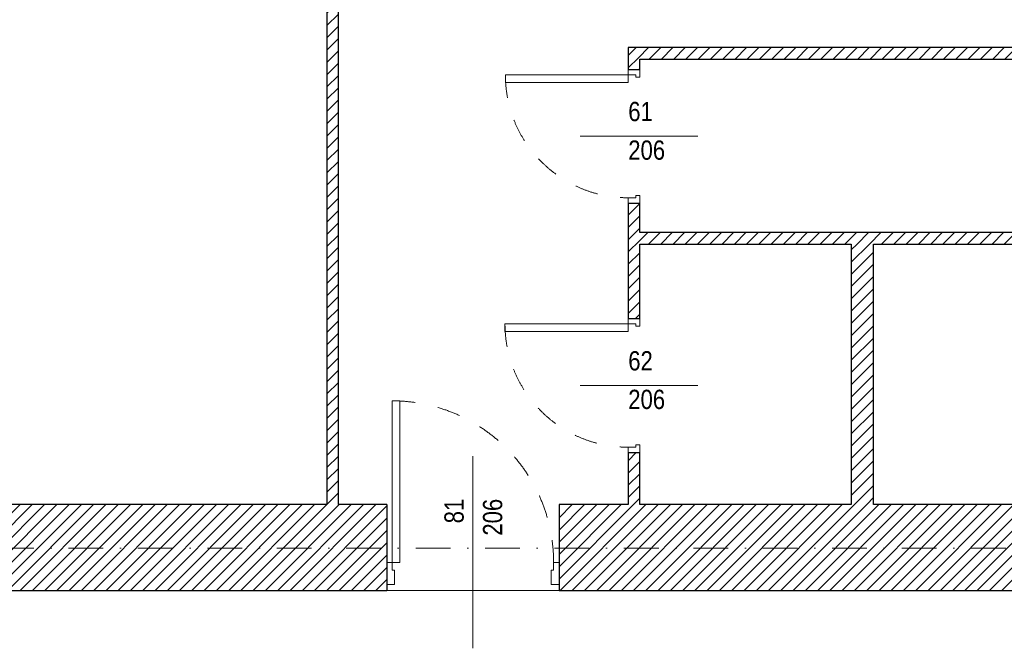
# Model space of a CAD drawing. Header units: millimetres. Extents: x 172139 to 266886, y 95607 to 138225.
# Tile 43 of 71: x 198902 to 204008, y 114854 to 118112. Entities that reach past the tile are written whole.
import ezdxf
from ezdxf.enums import TextEntityAlignment as Align

# ---------------------------------------------------------------- set-up
doc = ezdxf.new("R2010")
doc.units = ezdxf.units.MM
doc.header["$MEASUREMENT"] = 0
for name, pattern in [('Kropki i Kreski', [360, 180, -90, 0, -90]), ('Przerywana', [240, 120, -120]), ('Wipeout_Contour', [1000, 0, -1000])]:
    doc.linetypes.add(name, pattern=pattern)
for name, color, linetype in [('Drzwi ArchiCAD', 7, 'Continuous'), ('Konstrukcja - Siatki mod', 7, 'Continuous'), ('KR_INW', 7, 'Continuous'), ('NAPIS_SODON', 7, 'Continuous'), ('PRZEBUDOWA_POSTAWIENIA_OPISY', 7, 'Continuous'), ('Znaczniki drzwi ArchiCADa', 7, 'Continuous')]:
    doc.layers.add(name, color=color, linetype=linetype)
for name, color, linetype, lineweight in [('Drzwi ArchiCAD_Nr_pióra__1', 7, 'Continuous', 13), ('Drzwi ArchiCAD_Nr_pióra__27', 7, 'Continuous', 25), ('KR_INW_Nr_pióra__101', 252, 'Continuous', 5), ('KR_INW_Nr_pióra__27', 7, 'Continuous', 25), ('NAPIS_SODON_Nr_pióra__121', 255, 'Continuous', 0), ('Znaczniki drzwi ArchiCADa_Nr_pióra__7', 7, 'Continuous', 13)]:
    doc.layers.add(name, color=color, linetype=linetype, lineweight=lineweight)
for name, color, linetype, lineweight, true_color in [('Konstrukcja - Siatki mod_Nr_pióra__48', 7, 'Continuous', 15, 0xa80f02), ('PRZEBUDOWA_POSTAWIENIA_OPISY_Nr_pióra__4', 7, 'Continuous', 13, 0x029e21), ('Znaczniki drzwi ArchiCADa_Nr_pióra__20', 7, 'Continuous', 13, 0xb00000)]:
    doc.layers.add(name, color=color, linetype=linetype, lineweight=lineweight, true_color=true_color)
doc.styles.add('GENERATED_STYLE_1', font='ARIALN.TTF')
doc.dimstyles.new('GENERATED_STYLE__1', dxfattribs={"dimtxt": 100, "dimasz": 71.25, "dimexe": 0.18, "dimexo": 0, "dimgap": 0.09, "dimtad": 1, "dimdec": 0, "dimlfac": 0.1, "dimzin": 0, "dimdsep": 46, "dimtxsty": 'GENERATED_STYLE_1', "dimblk": 'ARROWHEAD_6', "dimblk1": 'ARROWHEAD_6', "dimblk2": 'ARROWHEAD_6', "dimcen": 0.09, "dimclrd": 256, "dimclre": 256, "dimclrt": 256, "dimadec": 1, "dimazin": 0, "dimtfac": 1, "dimtdec": 4, "dimtmove": 0, "dimatfit": 3, "dimfxl": 0, "dimtolj": 1, "dimtzin": 0, "dimarcsym": 0})
pattern_1 = [(45, (0, 0), (-31.819804, 31.819804), [])]

# ---------------------------------------------------------------- blocks, each defined once
blk = doc.blocks.new('Strop_2', base_point=(188316, 115154.1))
at = {"layer": 'NAPIS_SODON_Nr_pióra__121', "linetype": 'Continuous', "flags": 128}
blk.add_lwpolyline([(188316, 115154.1), (204667.3, 115154.1), (205241.5, 115154.1), (205242.2, 115154.1), (205242.2, 115394.1), (205241.5, 115154.1), (205174.5, 117823.2), (205315.4, 117824.8), (205315.4, 121145.6), (224463.2, 121145.6)], dxfattribs=at)
blk = doc.blocks.new('Drzwi 19_19')
at = {"layer": 'Drzwi ArchiCAD_Nr_pióra__1', "linetype": 'Continuous'}
for p, q in [((378.7, 0), (378.7, 837.4)), ((378.7, 837.4), (418.7, 837.4)), ((418.7, 837.4), (418.7, 0)), ((-418.7, 0), (-446.7, 0)), ((-446.7, 0), (-446.7, -115)), ((-418.7, -40), (-418.7, 0)), ((418.7, 0), (378.7, 0)), ((446.7, 0), (418.7, 0)), ((418.7, 0), (418.7, -40)), ((446.7, -115), (446.7, 0)), ((-406.7, -40), (-418.7, -40)), ((-406.7, -115), (-406.7, -40)), ((418.7, -40), (406.7, -40)), ((406.7, -40), (406.7, -115)), ((-446.7, -115), (-406.7, -115)), ((406.7, -115), (446.7, -115))]:
    blk.add_line(p, q, dxfattribs=at)
at = {"layer": 'Drzwi ArchiCAD_Nr_pióra__1', "linetype": 'Przerywana'}
blk.add_arc((418.7, 0), 837.4, 90, 180, dxfattribs=at)
at = {"layer": 'Drzwi ArchiCAD_Nr_pióra__27', "linetype": 'Continuous'}
for p, q in [((-446.7, 0), (-446.7, -115)), ((446.7, 0), (446.7, -115))]:
    blk.add_line(p, q, dxfattribs=at)
blk = doc.blocks.new('Znacznik Wym 19_18')
at = {"layer": 'Znaczniki drzwi ArchiCADa_Nr_pióra__20', "linetype": 'Continuous'}
blk.add_line((0, -695), (0, 300), dxfattribs=at)
at = {"layer": 'Znaczniki drzwi ArchiCADa_Nr_pióra__7', "style": 'GENERATED_STYLE_1'}
for tag, p in [('AC_MarkerText_3', (-182.4, -222.3)), ('AC_MarkerText_2', (17.6, -286.3))]:
    blk.add_attdef(tag, text='', height=100, rotation=270, dxfattribs=at).set_placement(p, align=Align.BOTTOM_LEFT)
blk = doc.blocks.new('Ściana_43', base_point=(205241.5, 115154.1))
at = {"layer": 'KR_INW_Nr_pióra__101', "linetype": 'Continuous'}
h = blk.add_hatch(dxfattribs=at)
h.set_pattern_fill('Cegła_licówka', color=256, style=0, pattern_type=2)
h.set_pattern_definition(pattern_1)
h.paths.add_polyline_path([(200805.3, 115599.1), (198648.7, 115599.1), (198648.7, 115299.1), (198648.7, 115184.1), (198648.7, 115154.1), (200805.3, 115154.1), (200805.3, 115184.1), (200805.3, 115299.1)])
h = blk.add_hatch(dxfattribs=at)
h.set_pattern_fill('Cegła_licówka', color=256, style=0, pattern_type=2)
h.set_pattern_definition(pattern_1)
h.paths.add_polyline_path([(201698.7, 115599.1), (201698.7, 115299.1), (201698.7, 115184.1), (201698.7, 115154.1), (205241.5, 115154.1), (205020.3, 115599.1)])
at = {"layer": 'KR_INW_Nr_pióra__27', "linetype": 'Continuous'}
for p, q in [((200805.3, 115599.1), (200805.3, 115299.1)), ((201698.7, 115599.1), (201698.7, 115299.1)), ((200805.3, 115299.1), (200805.3, 115184.1)), ((201698.7, 115299.1), (201698.7, 115184.1)), ((200805.3, 115184.1), (200805.3, 115154.1)), ((201698.7, 115184.1), (201698.7, 115154.1))]:
    blk.add_line(p, q, dxfattribs=at)
at = {"layer": 'KR_INW_Nr_pióra__27', "linetype": 'Continuous', "flags": 128}
for points in [[(200494.7, 115599.1), (198648.7, 115599.1)], [(200805.3, 115599.1), (200554.7, 115599.1)], [(202057.9, 115599.1), (201698.7, 115599.1)], [(203214.7, 115599.1), (202117.9, 115599.1)], [(205020.3, 115599.1), (203330.3, 115599.1)], [(198648.7, 115154.1), (200805.3, 115154.1)], [(201698.7, 115154.1), (205241.5, 115154.1)]]:
    blk.add_lwpolyline(points, dxfattribs=at)
at = {"layer": 'Drzwi ArchiCAD', "linetype": 'Continuous', "xscale": -1, "zscale": 1000}
blk.add_blockref('Drzwi 19_19', (201252, 115299.1), dxfattribs=at)
at = {"layer": 'Znaczniki drzwi ArchiCADa', "color": 14, "lineweight": 13, "true_color": 0xb00000}
ref = blk.add_blockref('Znacznik Wym 19_18', (201252, 115154.1), dxfattribs=dict(at, rotation=180))
ref.add_attrib('AC_MarkerText_2', '81', dxfattribs={"layer": 'Znaczniki drzwi ArchiCADa_Nr_pióra__7', "color": 7, "height": 100, "rotation": 90, "style": 'GENERATED_STYLE_1'}).set_placement((201234.3, 115501.8), align=Align.BOTTOM_LEFT)
ref.add_attrib('AC_MarkerText_3', '206', dxfattribs={"layer": 'Znaczniki drzwi ArchiCADa_Nr_pióra__7', "color": 7, "height": 100, "rotation": 90, "style": 'GENERATED_STYLE_1'}).set_placement((201434.3, 115437.8), align=Align.BOTTOM_LEFT)
blk = doc.blocks.new('Ściana_109', base_point=(200494.7, 121675.6))
at = {"layer": 'KR_INW_Nr_pióra__101', "linetype": 'Continuous'}
h = blk.add_hatch(dxfattribs=at)
h.set_pattern_fill('Cegła_licówka', color=256, style=0, pattern_type=2)
h.set_pattern_definition(pattern_1)
h.paths.add_polyline_path([(200494.7, 121145.6), (200494.7, 115599.1), (200554.7, 115599.1), (200554.7, 121145.6)])
at = {"layer": 'KR_INW_Nr_pióra__27', "linetype": 'Continuous', "flags": 128}
for points in [[(200494.7, 121145.6), (200494.7, 115599.1)], [(200554.7, 115599.1), (200554.7, 121145.6)]]:
    blk.add_lwpolyline(points, dxfattribs=at)
blk = doc.blocks.new('Drzwi 19_39')
at = {"layer": 'Drzwi ArchiCAD_Nr_pióra__1', "linetype": 'Continuous'}
for p, q in [((279.7, 0), (279.7, 639.4)), ((279.7, 639.4), (319.7, 639.4)), ((319.7, 639.4), (319.7, 0)), ((-319.7, 0), (-347.7, 0)), ((-347.7, 0), (-347.7, -60)), ((-319.7, -40), (-319.7, 0)), ((319.7, 0), (279.7, 0)), ((347.7, 0), (319.7, 0)), ((319.7, 0), (319.7, -40)), ((347.7, -60), (347.7, 0)), ((-307.7, -40), (-319.7, -40)), ((-307.7, -60), (-307.7, -40)), ((319.7, -40), (307.7, -40)), ((307.7, -40), (307.7, -60)), ((-347.7, -60), (-307.7, -60)), ((307.7, -60), (347.7, -60))]:
    blk.add_line(p, q, dxfattribs=at)
at = {"layer": 'Drzwi ArchiCAD_Nr_pióra__1', "linetype": 'Przerywana'}
blk.add_arc((319.7, 0), 639.4, 90, 180, dxfattribs=at)
at = {"layer": 'Drzwi ArchiCAD_Nr_pióra__27', "linetype": 'Continuous'}
for p, q in [((-347.7, 0), (-347.7, -60)), ((347.7, 0), (347.7, -60))]:
    blk.add_line(p, q, dxfattribs=at)
blk = doc.blocks.new('Znacznik Wym 19_19')
at = {"layer": 'Znaczniki drzwi ArchiCADa_Nr_pióra__20', "linetype": 'Continuous'}
blk.add_line((0, 250), (0, -360), dxfattribs=at)
at = {"layer": 'Znaczniki drzwi ArchiCADa_Nr_pióra__7', "style": 'GENERATED_STYLE_1'}
for tag, p in [('AC_MarkerText_2', (-17.6, -97.3)), ('AC_MarkerText_3', (182.4, -161.3))]:
    blk.add_attdef(tag, text='', height=100, rotation=90, dxfattribs=at).set_placement(p, align=Align.BOTTOM_LEFT)
blk = doc.blocks.new('Drzwi 19_40')
at = {"layer": 'Drzwi ArchiCAD_Nr_pióra__1', "linetype": 'Continuous'}
for p, q in [((278.6, 0), (278.6, 637.3)), ((278.6, 637.3), (318.6, 637.3)), ((318.6, 637.3), (318.6, 0)), ((-318.6, 0), (-346.6, 0)), ((-346.6, 0), (-346.6, -60)), ((-318.6, -40), (-318.6, 0)), ((318.6, 0), (278.6, 0)), ((346.6, 0), (318.6, 0)), ((318.6, 0), (318.6, -40)), ((346.6, -60), (346.6, 0)), ((-306.6, -40), (-318.6, -40)), ((-306.6, -60), (-306.6, -40)), ((318.6, -40), (306.6, -40)), ((306.6, -40), (306.6, -60)), ((-346.6, -60), (-306.6, -60)), ((306.6, -60), (346.6, -60))]:
    blk.add_line(p, q, dxfattribs=at)
at = {"layer": 'Drzwi ArchiCAD_Nr_pióra__1', "linetype": 'Przerywana'}
blk.add_arc((318.6, 0), 637.3, 90, 180, dxfattribs=at)
at = {"layer": 'Drzwi ArchiCAD_Nr_pióra__27', "linetype": 'Continuous'}
for p, q in [((-346.6, 0), (-346.6, -60)), ((346.6, 0), (346.6, -60))]:
    blk.add_line(p, q, dxfattribs=at)
blk = doc.blocks.new('Ściana_110', base_point=(202057.9, 115154.1))
at = {"layer": 'KR_INW_Nr_pióra__101', "linetype": 'Continuous'}
h = blk.add_hatch(dxfattribs=at)
h.set_pattern_fill('Cegła_licówka', color=256, style=0, pattern_type=2)
h.set_pattern_definition(pattern_1)
h.paths.add_polyline_path([(202117.9, 117907.4), (202057.9, 117967.4), (202057.9, 117854.4), (202117.9, 117854.4)])
h = blk.add_hatch(dxfattribs=at)
h.set_pattern_fill('Cegła_licówka', color=256, style=0, pattern_type=2)
h.set_pattern_definition(pattern_1)
h.paths.add_polyline_path([(202057.9, 116563.5), (202117.9, 116563.5), (202117.9, 117161.2), (202057.9, 117161.2)])
h = blk.add_hatch(dxfattribs=at)
h.set_pattern_fill('Cegła_licówka', color=256, style=0, pattern_type=2)
h.set_pattern_definition(pattern_1)
h.paths.add_polyline_path([(202057.9, 115868.1), (202057.9, 115599.1), (202117.9, 115599.1), (202117.9, 115868.1)])
at = {"layer": 'KR_INW_Nr_pióra__27', "linetype": 'Continuous'}
for p, q in [((202057.9, 117854.4), (202117.9, 117854.4)), ((202057.9, 117161.2), (202117.9, 117161.2)), ((202057.9, 116563.5), (202117.9, 116563.5)), ((202057.9, 115868.1), (202117.9, 115868.1))]:
    blk.add_line(p, q, dxfattribs=at)
at = {"layer": 'KR_INW_Nr_pióra__27', "linetype": 'Continuous', "flags": 128}
for points in [[(202057.9, 117967.4), (202057.9, 117854.4)], [(202117.9, 117854.4), (202117.9, 117907.4)], [(202057.9, 117161.2), (202057.9, 116563.5)], [(202117.9, 117009.3), (202117.9, 117161.2)], [(202117.9, 116563.5), (202117.9, 116949.3)], [(202057.9, 115868.1), (202057.9, 115599.1)], [(202117.9, 115599.1), (202117.9, 115868.1)]]:
    blk.add_lwpolyline(points, dxfattribs=at)
at = {"layer": 'Drzwi ArchiCAD', "linetype": 'Continuous', "zscale": 1000, "rotation": 90}
for name, p in [('Drzwi 19_40', (202057.9, 117507.8)), ('Drzwi 19_39', (202057.9, 116215.8))]:
    blk.add_blockref(name, p, dxfattribs=at)
at = {"layer": 'Znaczniki drzwi ArchiCADa', "color": 14, "lineweight": 13, "true_color": 0xb00000}
ref = blk.add_blockref('Znacznik Wym 19_19', (202057.9, 117507.8), dxfattribs=dict(at, rotation=90))
ref.add_attrib('AC_MarkerText_2', '61', dxfattribs={"layer": 'Znaczniki drzwi ArchiCADa_Nr_pióra__7', "color": 7, "height": 100, "rotation": 360, "style": 'GENERATED_STYLE_1'}).set_placement((202057.9, 117556.1), align=Align.BOTTOM_LEFT)
ref.add_attrib('AC_MarkerText_3', '206', dxfattribs={"layer": 'Znaczniki drzwi ArchiCADa_Nr_pióra__7', "color": 7, "height": 100, "rotation": 360, "style": 'GENERATED_STYLE_1'}).set_placement((202057.9, 117356.1), align=Align.BOTTOM_LEFT)
ref = blk.add_blockref('Znacznik Wym 19_19', (202057.9, 116215.8), dxfattribs=dict(at, rotation=90))
ref.add_attrib('AC_MarkerText_2', '62', dxfattribs={"layer": 'Znaczniki drzwi ArchiCADa_Nr_pióra__7', "color": 7, "height": 100, "rotation": 360, "style": 'GENERATED_STYLE_1'}).set_placement((202057.9, 116264.1), align=Align.BOTTOM_LEFT)
ref.add_attrib('AC_MarkerText_3', '206', dxfattribs={"layer": 'Znaczniki drzwi ArchiCADa_Nr_pióra__7', "color": 7, "height": 100, "rotation": 360, "style": 'GENERATED_STYLE_1'}).set_placement((202057.9, 116064.1), align=Align.BOTTOM_LEFT)
blk = doc.blocks.new('Ściana_111', base_point=(202057.9, 117967.4))
at = {"layer": 'KR_INW_Nr_pióra__101', "linetype": 'Continuous'}
h = blk.add_hatch(dxfattribs=at)
h.set_pattern_fill('Cegła_licówka', color=256, style=0, pattern_type=2)
h.set_pattern_definition(pattern_1)
h.paths.add_polyline_path([(202117.9, 117907.4), (204965.4, 117907.4), (204965.4, 117967.4), (202057.9, 117967.4)])
at = {"layer": 'KR_INW_Nr_pióra__27', "linetype": 'Continuous', "flags": 128}
for points in [[(204965.4, 117967.4), (202057.9, 117967.4)], [(202117.9, 117907.4), (204965.4, 117907.4)]]:
    blk.add_lwpolyline(points, dxfattribs=at)
blk = doc.blocks.new('Ściana_112', base_point=(202057.9, 117009.3))
at = {"layer": 'KR_INW_Nr_pióra__101', "linetype": 'Continuous'}
h = blk.add_hatch(dxfattribs=at)
h.set_pattern_fill('Cegła_licówka', color=256, style=0, pattern_type=2)
h.set_pattern_definition(pattern_1)
h.paths.add_polyline_path([(202117.9, 116949.3), (204986.4, 116949.3), (204984.9, 117009.3), (202117.9, 117009.3)])
at = {"layer": 'KR_INW_Nr_pióra__27', "linetype": 'Continuous', "flags": 128}
for points in [[(204984.9, 117009.3), (202117.9, 117009.3)], [(202117.9, 116949.3), (203214.7, 116949.3)], [(203330.3, 116949.3), (204986.4, 116949.3)]]:
    blk.add_lwpolyline(points, dxfattribs=at)
blk = doc.blocks.new('Ściana_113', base_point=(203214.7, 117009.3))
at = {"layer": 'KR_INW_Nr_pióra__101', "linetype": 'Continuous'}
h = blk.add_hatch(dxfattribs=at)
h.set_pattern_fill('Cegła_licówka', color=256, style=0, pattern_type=2)
h.set_pattern_definition(pattern_1)
h.paths.add_polyline_path([(203214.7, 116949.3), (203214.7, 115599.1), (203330.3, 115599.1), (203330.3, 116949.3)])
at = {"layer": 'KR_INW_Nr_pióra__27', "linetype": 'Continuous', "flags": 128}
for points in [[(203214.7, 116949.3), (203214.7, 115599.1)], [(203330.3, 115599.1), (203330.3, 116949.3)]]:
    blk.add_lwpolyline(points, dxfattribs=at)
blk = doc.blocks.new('*D533')
at = {"layer": 'PRZEBUDOWA_POSTAWIENIA_OPISY_Nr_pióra__4', "linetype": 'Continuous'}
for p, q in [((222172.9, 121108.1), (222097.9, 121183.1)), ((222135.4, 121145.6), (222135.4, 121201.8)), ((222205.7, 121145.6), (222065.1, 121145.6)), ((222135.4, 117921.9), (222135.4, 121145.6)), ((222205.7, 117921.9), (222065.1, 117921.9)), ((222097.9, 117959.4), (222172.9, 117884.4))]:
    blk.add_line(p, q, dxfattribs=at)
at = {"color": 254, "linetype": 'Wipeout_Contour', "lineweight": 0, "ltscale": 1008772.322476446}
blk.add_wipeout([(222115.4, 119437.7), (222115.4, 119629.7), (222015.4, 119629.7), (222015.4, 119437.7)], dxfattribs=at).dxf.layer = 'PRZEBUDOWA_POSTAWIENIA_OPISY'
at = {"layer": 'PRZEBUDOWA_POSTAWIENIA_OPISY_Nr_pióra__4', "insert": (222115.4, 119437.7), "char_height": 100, "attachment_point": 7, "rotation": 90, "style": 'GENERATED_STYLE_1'}
blk.add_mtext('\\A1;{\\fArial Narrow|b0|i0|c238|p34;322}', dxfattribs=at)
blk = doc.blocks.new('ARROWHEAD_6')
at = {"color": 0, "linetype": 'Continuous', "lineweight": 0}
for p, q in [((0, 0), (-1, 0)), ((-0.5, -0.5), (0.5, 0.5))]:
    blk.add_line(p, q, dxfattribs=at)
blk = doc.blocks.new('Standardowy znacznik siatki_10')
at = {"layer": 'Konstrukcja - Siatki mod_Nr_pióra__48', "linetype": 'Kropki i Kreski'}
blk.add_line((1000, 0), (72912, 0), dxfattribs=at)

msp = doc.modelspace()

# ---------------------------------------------------------------- block references
at = {"layer": 'Konstrukcja - Siatki mod', "color": 8, "linetype": 'Continuous', "lineweight": 13, "zscale": 1000}
msp.add_blockref('Standardowy znacznik siatki_10', (177989.3, 115372.2), dxfattribs=at)
at = {"layer": 'KR_INW'}
for name, p in [('Ściana_109', (200494.7, 121675.6)), ('Ściana_110', (202057.9, 115154.1)), ('Ściana_111', (202057.9, 117967.4)), ('Ściana_112', (202057.9, 117009.3)), ('Ściana_113', (203214.7, 117009.3)), ('Ściana_43', (205241.5, 115154.1))]:
    msp.add_blockref(name, p, dxfattribs=at)
at = {"layer": 'NAPIS_SODON', "color": 255, "linetype": 'Continuous', "lineweight": 0}
msp.add_blockref('Strop_2', (188316, 115154.1), dxfattribs=at)

# ---------------------------------------------------------------- next in the draw order: dimensions: what is measured, and where the dimension line sits
at = {"layer": 'PRZEBUDOWA_POSTAWIENIA_OPISY', "color": 104, "linetype": 'Continuous', "lineweight": 13, "true_color": 0x029e21}
dim = msp.add_linear_dim(base=(222135.4, 121145.6), p1=(222896.7, 117921.9), p2=(201959.2, 121145.6), angle=90, dimstyle='GENERATED_STYLE__1', dxfattribs=at)
dim.commit()
dim.dimension.update_dxf_attribs({"geometry": '*D533', "text_midpoint": (222065.4, 119551.6), "dimtype": 160, "text_rotation": 90})

doc.saveas('drawing.dxf')
